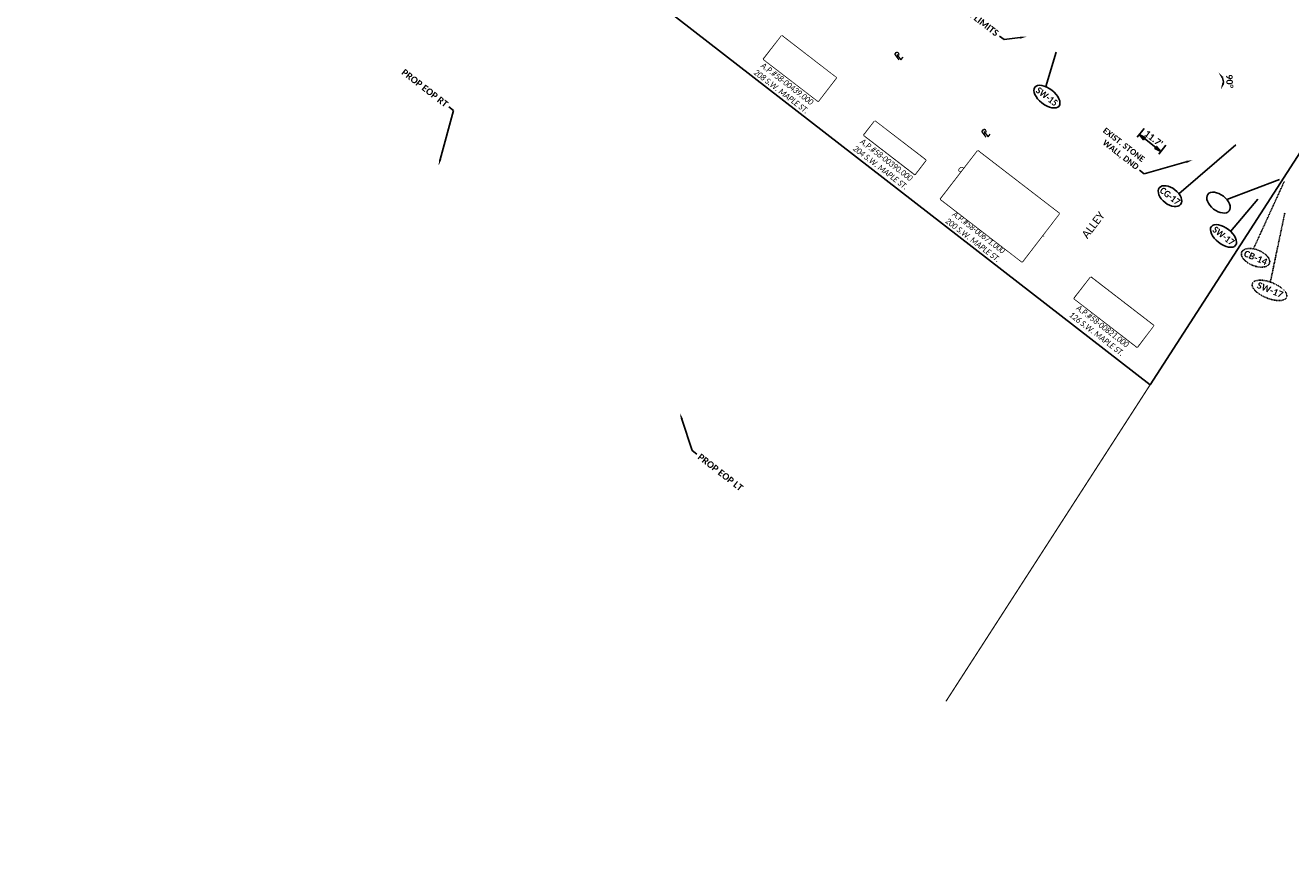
# Model space of a CAD drawing. Header units: feet. Extents: x 2204748 to 2209851, y 304262 to 307692.
# Tile 11 of 28: x 2206330 to 2206871, y 305408 to 305762. Entities that reach past the tile are written whole.
import ezdxf
from ezdxf import colors
from ezdxf.entities.mleader import LeaderData, LeaderLine
from ezdxf.math import Vec2, Vec3

# ---------------------------------------------------------------- set-up
doc = ezdxf.new("R2010")
doc.units = ezdxf.units.FT
doc.header["$MEASUREMENT"] = 0
doc.set_wipeout_variables(frame=1)
doc.linetypes.add('2', pattern=[0.1, 0.06, -0.04])
doc.linetypes.add('setbackex', pattern=[1.4000000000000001, 1.3, -0.1])
for name, color, linetype in [('0_Text+_Line_Mask', 9, 'Continuous'), ('DV_X_Owner_Labels', 7, 'setbackex'), ('DV_X_Text', 7, 'Continuous'), ('RW_X_Text', 7, 'Continuous'), ('SH_TextM', 7, 'Continuous')]:
    doc.layers.add(name, color=color, linetype=linetype)
doc.layers.add('SH_VPort', color=5, linetype='Continuous', plot=False)
doc.styles.add('Simplex Normal (0.14)', font='calibri.ttf', dxfattribs={"height": 0.14})
doc.styles.add('Slanted Normal (0.125) Font 31', font='calibrii.ttf', dxfattribs={"width": 0.9, "height": 0.125})
doc.styles.add('Slanted-Sub Title', font='calibriz.ttf', dxfattribs={"height": 0.17})
doc.styles.add('Straight Normal (0.14) Font 30', font='calibrib.ttf', dxfattribs={"height": 0.14})
doc.styles.add('Straight-Normal', font='calibrib.ttf', dxfattribs={"height": 0.14})
doc.dimstyles.new('Dec Straight 0', dxfattribs={"dimtxt": 0.14, "dimasz": 0.14, "dimexe": 0.07, "dimexo": 0.07, "dimgap": 0.05, "dimtad": 1, "dimdec": 0, "dimzin": 0, "dimdsep": 46, "dimtxsty": 'Straight Normal (0.14) Font 30', "dimcen": 0.07, "dimclrd": 9, "dimclre": 9, "dimclrt": 256, "dimadec": 0, "dimazin": 0, "dimtfac": 1, "dimtdec": 0, "dimtofl": 0, "dimtmove": 2, "dimatfit": 3, "dimfxl": 1, "dimtolj": 1, "dimtzin": 0, "dimlwd": 25, "dimlwe": 25, "dimarcsym": 0})
doc.dimstyles.new('Dec Straight 1', dxfattribs={"dimtxt": 0.14, "dimasz": 0.14, "dimexe": 0.07, "dimexo": 0.07, "dimgap": 0.05, "dimtad": 1, "dimdec": 1, "dimzin": 0, "dimdsep": 46, "dimtxsty": 'Straight Normal (0.14) Font 30', "dimblk": 'Dim1', "dimcen": 0, "dimclrd": 95, "dimclre": 95, "dimclrt": 256, "dimaunit": 1, "dimadec": 4, "dimazin": 0, "dimtfac": 1, "dimtdec": 1, "dimtofl": 0, "dimtmove": 0, "dimatfit": 3, "dimldrblk": 'Dim1', "dimfxl": 1, "dimtolj": 1, "dimtzin": 0, "dimlwd": 25, "dimlwe": 25, "dimarcsym": 0})

# ---------------------------------------------------------------- blocks, each defined once
blk = doc.blocks.new('PL')
at = {"layer": 'DV_X_Text', "char_height": 0.14, "attachment_point": 1, "style": 'Simplex Normal (0.14)'}
for s, insert, width in [('{\\Fsimplex|c0;\\Q15;P}', (-0.02809627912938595, 0.1064821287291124), 0.1522086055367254), ('{\\Fsimplex|c0;\\Q15;L}', (0.002277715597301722, 0.07165536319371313), 0.05119446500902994)]:
    blk.add_mtext(s, dxfattribs=dict(at, insert=insert, width=width))
blk = doc.blocks.new('Dim1')
h = blk.add_hatch(color=4)
h.dxf.hatch_style = 1
h.paths.add_polyline_path([(0, 0), (-1.000000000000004, -0.1999999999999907), (-1.000000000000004, 0.1999999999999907)])
at = {"color": 4}
blk.add_lwpolyline([(0, 0), (-1.000000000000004, -0.1999999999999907), (-1.000000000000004, 0.1999999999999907), (0, 0)], dxfattribs=at)
blk = doc.blocks.new('*D973')
at = {"layer": 'Defpoints', "color": 0, "transparency": 16777216}
for p in [(2206808.75666, 305718.6914599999), (2206815.141798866, 305707.7766752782), (2206818.030337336, 305711.5032419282)]:
    blk.add_point(p, dxfattribs=at)
at = {"layer": 'SH_TextM', "color": 95, "lineweight": 25, "transparency": 16777216}
for p, q in [((2206807.89897632, 305717.5849435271), (2206805.01043785, 305713.8583768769)), ((2206808.081154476, 305713.2495259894), (2206812.928765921, 305709.4920426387)), ((2206817.172653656, 305710.3967254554), (2206814.284115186, 305706.6701588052))]:
    blk.add_line(p, q, dxfattribs=at)
at = {"layer": 'SH_TextM', "color": 95, "lineweight": 25, "transparency": 16777216, "xscale": 2.8, "yscale": 2.8, "zscale": 2.8}
for p, rotation in [((2206805.86812153, 305714.9648933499), 142.2200000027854), ((2206815.141798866, 305707.7766752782), 322.2200000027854)]:
    blk.add_blockref('Dim1', p, dxfattribs=dict(at, rotation=rotation))
at = {"layer": 'SH_TextM', "transparency": 16777216, "insert": (2206811.985831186, 305713.2812883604), "char_height": 2.8, "attachment_point": 5, "rotation": 322.2200000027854, "style": 'Straight Normal (0.14) Font 30'}
blk.add_mtext("\\A1;11.7'", dxfattribs=at)
blk = doc.blocks.new('*D988')
at = {"color": 9, "lineweight": 25, "transparency": 16777216}
blk.add_arc((2206069.04495259, 306327.7967145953), 5.20241917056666, 353.6535339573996, 21.19677285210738, dxfattribs=at)
at = {"color": 9, "transparency": 16777216}
for points in [[(2206073.521761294, 306329.3981686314), (2206074.26903423, 306329.9573593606), (2206072.217825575, 306331.9195828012)], [(2206074.648304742, 306327.0471417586), (2206073.782674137, 306327.3961328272), (2206073.168516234, 306324.6247454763)]]:
    blk.add_solid(points, dxfattribs=at)
at = {"layer": 'Defpoints', "color": 0, "transparency": 16777216}
for p in [(2205670.067035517, 306634.7025225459), (2206093.440318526, 306359.4963379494), (2206073.854030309, 306329.7811381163), (2206069.04495259, 306327.7967145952), (2206842.800975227, 305732.6003212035)]:
    blk.add_point(p, dxfattribs=at)
at = {"transparency": 16777216, "insert": (2206076.883961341, 306328.1749237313), "char_height": 2.8, "attachment_point": 5, "rotation": 272.7622110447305, "style": 'Straight Normal (0.14) Font 30'}
blk.add_mtext('\\A1;90%%D', dxfattribs=at)
blk = doc.blocks.new('*D990')
at = {"color": 9, "lineweight": 25, "transparency": 16777216}
blk.add_arc((2206487.514613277, 306005.8972714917), 5.20241916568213, 353.6535339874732, 21.19677282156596, dxfattribs=at)
at = {"color": 9, "transparency": 16777216}
for points in [[(2206491.991421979, 306007.4987255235), (2206492.738694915, 306008.0579162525), (2206490.68748626, 306010.0201396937)], [(2206493.117965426, 306005.1476986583), (2206492.252334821, 306005.4966897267), (2206491.638176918, 306002.7253023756)]]:
    blk.add_solid(points, dxfattribs=at)
at = {"layer": 'Defpoints', "color": 0, "transparency": 16777216}
for p in [(2206088.536696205, 306312.8030794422), (2206511.909979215, 306037.5968948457), (2206487.514613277, 306005.8972714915), (2206492.323690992, 306007.8816950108), (2207261.270635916, 305410.7008780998)]:
    blk.add_point(p, dxfattribs=at)
at = {"transparency": 16777216, "insert": (2206495.353622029, 306006.2754806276), "char_height": 2.8, "attachment_point": 5, "rotation": 272.76221104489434, "style": 'Straight Normal (0.14) Font 30'}
blk.add_mtext('\\A1;90%%D', dxfattribs=at)
blk = doc.blocks.new('*D991')
at = {"color": 9, "lineweight": 25, "transparency": 16777216}
blk.add_arc((2206836.610294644, 305737.4188431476), 5.202419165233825, 353.6535339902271, 21.19677281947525, dxfattribs=at)
at = {"color": 9, "transparency": 16777216}
for points in [[(2206841.087103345, 305739.0202971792), (2206841.834376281, 305739.5794879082), (2206839.783167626, 305741.5417113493)], [(2206842.213646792, 305736.6692703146), (2206841.348016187, 305737.0182613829), (2206840.733858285, 305734.2468740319)]]:
    blk.add_solid(points, dxfattribs=at)
at = {"layer": 'Defpoints', "color": 0, "transparency": 16777216}
for p in [(2206437.632377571, 306044.3246510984), (2206861.005660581, 305769.1184665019), (2206836.610294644, 305737.4188431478), (2206841.419372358, 305739.4032666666), (2207610.366317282, 305142.222449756)]:
    blk.add_point(p, dxfattribs=at)
at = {"transparency": 16777216, "insert": (2206844.449303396, 305737.7970522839), "char_height": 2.8, "attachment_point": 5, "rotation": 272.7622110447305, "style": 'Straight Normal (0.14) Font 30'}
blk.add_mtext('\\A1;90%%D', dxfattribs=at)
blk = doc.blocks.new('*D992')
at = {"color": 9, "lineweight": 25, "transparency": 16777216}
blk.add_arc((2207085.078536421, 305614.8859760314), 5.202419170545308, 9.205480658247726, 36.74871955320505, dxfattribs=at)
at = {"color": 9, "transparency": 16777216}
for points in [[(2207088.96207023, 305617.6290830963), (2207089.532058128, 305618.3681533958), (2207087.02985328, 305619.708581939)], [(2207090.677706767, 305615.666172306), (2207089.75020016, 305615.7703001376), (2207089.901569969, 305612.9357164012)]]:
    blk.add_solid(points, dxfattribs=at)
at = {"layer": 'Defpoints', "color": 0, "transparency": 16777216}
for p in [(2206618.42298203, 305803.5845367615), (2207100.081686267, 305651.9656941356), (2207089.179495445, 305618.0871165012), (2207085.078536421, 305614.8859760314), (2207990.08487952, 305248.9342739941)]:
    blk.add_point(p, dxfattribs=at)
at = {"transparency": 16777216, "insert": (2207095.088845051, 305615.5546473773), "char_height": 2.8, "attachment_point": 5, "rotation": 337.98, "style": 'Straight Normal (0.14) Font 30'}
blk.add_mtext('\\A1;90%%D', dxfattribs=at)
blk = doc.blocks.new('*D993')
at = {"color": 9, "lineweight": 25, "transparency": 16777216}
blk.add_line((2206349.280251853, 306106.3150428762), (2206350.069548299, 306107.3411291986), dxfattribs=at)
blk.add_arc((2206352.139407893, 306110.0319491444), 4.794824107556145, 266.3846807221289, 288.4781861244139, dxfattribs=at)
at = {"color": 9, "transparency": 16777216}
for points in [[(2206351.672927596, 306104.8098163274), (2206352.001190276, 306105.6835180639), (2206349.215953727, 306106.2314552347)], [(2206353.388401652, 306105.8644593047), (2206353.929791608, 306105.1041909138), (2206355.939901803, 306107.1084949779)]]:
    blk.add_solid(points, dxfattribs=at)
at = {"layer": 'Defpoints', "color": 0, "transparency": 16777216}
for p in [(2205670.067035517, 306634.7025225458), (2206348.426657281, 306105.2053689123), (2206351.507869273, 306105.2788977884), (2206324.038240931, 306073.5003985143), (2206842.800975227, 305732.6003212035)]:
    blk.add_point(p, dxfattribs=at)
at = {"transparency": 16777216, "insert": (2206354.01815336, 306102.8276020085), "char_height": 2.8, "attachment_point": 5, "rotation": 14.616038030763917, "style": 'Straight Normal (0.14) Font 30'}
blk.add_mtext('\\A1;90%%D', dxfattribs=at)

msp = doc.modelspace()

# ---------------------------------------------------------------- linework, layer by layer
at = {"elevation": 1019.558}
msp.add_lwpolyline([(2206865.834230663, 305695.7281926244), (2206843.276042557, 305687.2351900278)], dxfattribs=at)
at = {"linetype": '2', "elevation": 1019.788}
msp.add_lwpolyline([(2206854.682681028, 305666.1563723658), (2206867.95320863, 305695.1443230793)], dxfattribs=at)
at = {"linetype": '2'}
msp.add_lwpolyline([(2206861.904472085, 305651.9309359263), (2206868.127700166, 305681.654872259)], dxfattribs=at)
at = {"layer": '0_Text+_Line_Mask'}
for points in [[(2206653.009582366, 305757.22114107), (2206676.334587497, 305739.2785650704), (2206668.598748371, 305729.2221223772), (2206645.27374324, 305747.1646983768)], [(2206692.821606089, 305720.7752474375), (2206714.591412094, 305704.0289960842), (2206709.949871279, 305697.995081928), (2206688.180065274, 305714.7413332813)], [(2206736.825630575, 305708.0422768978), (2206771.675551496, 305681.2342504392), (2206755.781847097, 305660.5727391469), (2206720.931926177, 305687.3807656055)], [(2206785.104846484, 305654.023622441), (2206811.996884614, 305633.337134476), (2206804.964235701, 305624.1948255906), (2206778.072197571, 305644.8813135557)]]:
    msp.add_lwpolyline(points, close=True, dxfattribs=at)
at = {"layer": 'SH_TextM'}
for points in [[(2206770.363953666, 305750.1692296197), (2206765.872396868, 305735.4815014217)], [(2206822.829644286, 305689.6952710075), (2206847.190028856, 305710.6480703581)], [(2206844.922307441, 305673.6276327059), (2206856.573626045, 305687.3233853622)]]:
    msp.add_lwpolyline(points, dxfattribs=at)
for centre, major_axis, ratio in [((2206766.382466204, 305731.2168278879), (-5.181034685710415, 4.015926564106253), 0.5254354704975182), ((2206819.00905794, 305688.6963128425), (-4.560485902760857, 3.534926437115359), 0.5969318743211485), ((2206839.723656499, 305685.8977411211), (-4.560485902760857, 3.534926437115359), 0.5969318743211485), ((2206841.893913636, 305671.6916899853), (-5.181034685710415, 4.015926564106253), 0.5254354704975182)]:
    msp.add_ellipse(centre, major_axis=major_axis, ratio=ratio, dxfattribs=at)
at = {"layer": 'SH_TextM', "linetype": '2'}
for centre, major_axis, ratio in [((2206855.582288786, 305662.3193454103, 1019.788), (-5.934021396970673, 2.399502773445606), 0.5381110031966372), ((2206861.548081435, 305648.4146162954), (-7.334526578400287, 2.965816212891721), 0.4353603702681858)]:
    msp.add_ellipse(centre, major_axis=major_axis, ratio=ratio, dxfattribs=at)
at = {"layer": 'SH_VPort', "elevation": -658.7264437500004}
msp.add_lwpolyline([(2206539.052348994, 306090.8557029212), (2206927.668163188, 305789.6315911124), (2206810.535105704, 305608.0833542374), (2206407.183746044, 305920.7292904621)], close=True, dxfattribs=at)
at = {"layer": 'SH_VPort', "color": 12, "const_width": 0.5}
msp.add_lwpolyline([(2206723.243952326, 305472.7880300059), (2207028.370651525, 305945.7135683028)], dxfattribs=at)

# ---------------------------------------------------------------- block references
at = {"layer": 'DV_X_Text', "xscale": 20, "yscale": 20, "zscale": 20}
for p, rotation in [((2206702.584617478, 305747.3820278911), 52.43476030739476), ((2206739.813458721, 305714.3855446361), 52.45389150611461)]:
    msp.add_blockref('PL', p, dxfattribs=dict(at, rotation=rotation))

# ---------------------------------------------------------------- texts
at = {"layer": 'DV_X_Owner_Labels', "char_height": 2.5, "attachment_point": 2, "rotation": 322.431, "style": 'Slanted Normal (0.125) Font 31'}
for s, insert, width in [('KYLE A. MILLER\\PANDREA M. MAST\\PO.R. 1556, PG. 2504\\PA.P.#58-00439.000\\P208 S.W. MAPLE ST.', (2206663.738941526, 305747.6128812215), 97.22299822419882), ('OWEN M. MILLER\\PD.V. 740, PG. 295\\PA.P.#58-00390.000\\P204 S.W. MAPLE ST.', (2206703.613339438, 305711.8010949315), 97.22299822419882), ('GLORIA J. SUNDHEIMER & DONNA D. MORGAN, CO-TRUSTEES OF THE ARLENE M. SIGRIST FAMILY IRREVOCABLE TRUST\\PO.R. 1514, PG. 1374\\PA.P.#58-00671.000\\P200 S.W. MAPLE ST.', (2206753.277709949, 305694.0234628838), 46.89385902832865), ('BRIAN C. GIBSON\\PO.R. 1640, PG. 1852\\PA.P.#58-00821.000\\P126 S.W. MAPLE ST.', (2206796.051646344, 305640.7080982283), 97.22299822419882)]:
    msp.add_mtext(s, dxfattribs=dict(at, insert=insert, width=width))
at = {"layer": 'RW_X_Text', "style": 'Slanted-Sub Title'}
msp.add_text('ALLEY', height=3.4, rotation=52.75173318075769, dxfattribs=at).set_placement((2206783.658304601, 305670.2633329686))
at = {"layer": 'SH_TextM', "char_height": 2.8, "style": 'Straight-Normal'}
for s, insert, width, attachment_point, rotation in [('{\\W0.9;SW-15}', (2206766.382466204, 305731.2168278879), 13.06872648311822, 5, 322.431), ('{\\W0.9;CG-17}', (2206819.00905794, 305688.6963128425), 13.06872648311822, 5, 322.431), ('{\\W0.9;SW-17}', (2206841.893913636, 305671.6916899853), 13.06872648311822, 5, 322.431), ('CB-14', (2206851.350419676, 305665.6687487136, 1019.788), 10.37303163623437, 1, 337.5433635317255), ('SW-17', (2206856.9457258, 305652.1345061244), 10.37303163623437, 1, 337.5433635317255)]:
    msp.add_mtext(s, dxfattribs=dict(at, insert=insert, width=width, attachment_point=attachment_point, rotation=rotation))

# ---------------------------------------------------------------- dimensions: what is measured, and where the dimension line sits
at = {"layer": 'SH_TextM'}
dim = msp.add_aligned_dim(p1=(2206808.75666, 305718.69146), p2=(2206818.030337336, 305711.5032419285), distance=-4.714971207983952, dimstyle='Dec Straight 1', override={"dimpost": "'"}, dxfattribs=at)
dim.commit()
dim.dimension.update_dxf_attribs({"geometry": '*D973', "text_midpoint": (2206811.985831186, 305713.2812883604)})

# ---------------------------------------------------------------- leaders
ml = msp.add_multileader_mtext('Standard', dxfattribs=at)
ml.set_content('CONST. LIMITS', color=256, style='Straight Normal (0.14) Font 30')
ml.set_leader_properties(color=256, linetype='Continuous', lineweight=-1)
ml.build(insert=Vec2(0, 0))
ml.multileader.update_dxf_attribs({"text_right_attachment_type": 3, "dogleg_length": 0.125, "arrow_head_size": 2.79999994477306})
ctx = ml.context
ctx.base_point, ctx.char_height, ctx.arrow_head_size, ctx.landing_gap_size, ctx.plane_origin, ctx.plane_x_axis, ctx.plane_y_axis = Vec3(2206723.196468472, 305774.9699195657, -658.7264437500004), 2.79999994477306, 2.79999994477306, 1.199999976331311, Vec3(2206757.665646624, 305756.780335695, -658.7264437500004), Vec3(0.7903689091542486, -0.6126312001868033), Vec3(0.6126312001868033, 0.7903689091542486)
ctx.right_attachment, ctx.text_align_type = 3, 2
notes = []
notes.append((ctx, [(0, (1, 1, 0), (2206748.157475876, 305755.5758022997, -658.7264437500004), (-0.7903689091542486, 0.6126312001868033), 2.499999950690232, [(0, [(2206757.665646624, 305756.780335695, -658.7264437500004)], 0, [])])]))
ctx.mtext.insert, ctx.mtext.text_direction, ctx.mtext.rotation, ctx.mtext.alignment, ctx.mtext.flow_direction = Vec3(2206746.128400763, 305758.9975706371, -658.7264437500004), Vec3(0.7903689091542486, -0.6126312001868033), 5.623799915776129, 3, 5
ml = msp.add_multileader_mtext('Standard', dxfattribs=at)
ml.set_content('PROP EOP RT', color=256, style='Straight Normal (0.14) Font 30')
ml.set_leader_properties(color=256, linetype='Continuous', lineweight=-1)
ml.build(insert=Vec2(0, 0))
ml.multileader.update_dxf_attribs({"text_right_attachment_type": 3, "dogleg_length": 0.125, "arrow_head_size": 2.79999994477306})
ctx = ml.context
ctx.base_point, ctx.char_height, ctx.arrow_head_size, ctx.landing_gap_size, ctx.plane_origin, ctx.plane_x_axis, ctx.plane_y_axis = Vec3(2206489.942468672, 305742.974926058, -658.7264437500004), 2.79999994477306, 2.79999994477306, 1.199999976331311, Vec3(2206506.299351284, 305701.699884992, -658.7264437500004), Vec3(0.7903689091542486, -0.6126312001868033), Vec3(0.6126312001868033, 0.7903689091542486)
ctx.right_attachment, ctx.text_align_type = 3, 2
notes.append((ctx, [(0, (1, 1, 0), (2206512.743215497, 305725.2552712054, -658.7264437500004), (-0.7903689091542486, 0.6126312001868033), 2.499999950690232, [(0, [(2206506.299351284, 305701.699884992, -658.7264437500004)], 0, [])])]))
ctx.mtext.insert, ctx.mtext.text_direction, ctx.mtext.rotation, ctx.mtext.alignment, ctx.mtext.flow_direction = Vec3(2206510.714140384, 305728.677039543, -658.7264437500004), Vec3(0.7903689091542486, -0.6126312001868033), 5.623799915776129, 3, 5
ml = msp.add_multileader_mtext('Standard', dxfattribs=at)
ml.set_content('EXIST. STONE WALL, DND', color=256, style='Straight Normal (0.14) Font 30')
ml.set_leader_properties(color=256, linetype='Continuous', lineweight=-1)
ml.build(insert=Vec2(0, 0))
ml.multileader.update_dxf_attribs({"text_right_attachment_type": 3, "dogleg_length": 0.125, "arrow_head_size": 2.79999994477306})
ctx = ml.context
ctx.base_point, ctx.char_height, ctx.arrow_head_size, ctx.landing_gap_size, ctx.plane_origin, ctx.plane_x_axis, ctx.plane_y_axis = Vec3(2206789.707822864, 305717.7214105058), 2.5, 2.79999994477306, 1.199999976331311, Vec3(2206817.460436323, 305699.4711378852), Vec3(0.7903689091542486, -0.6126312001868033), Vec3(0.6126312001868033, 0.7903689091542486)
ctx.right_attachment, ctx.text_align_type = 3, 2
notes.append((ctx, [(0, (1, 1, 0), (2206807.952265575, 305698.2666044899), (-0.7903689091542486, 0.6126312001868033), 2.499999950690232, [(0, [(2206828.683869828, 305704.0615345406)], 0, [])])]))
ctx.mtext.insert, ctx.mtext.text_direction, ctx.mtext.rotation, ctx.mtext.width, ctx.mtext.alignment, ctx.mtext.flow_direction = Vec3(2206808.538355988, 305705.0622550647), Vec3(0.7903689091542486, -0.6126312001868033), 5.623799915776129, 29.81439755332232, 3, 5
ml = msp.add_multileader_mtext('Standard', dxfattribs=at)
ml.set_content('PROP EOP LT', color=256, style='Straight Normal (0.14) Font 30')
ml.set_leader_properties(color=256, linetype='Continuous', lineweight=-1)
ml.build(insert=Vec2(0, 0))
ml.multileader.update_dxf_attribs({"text_right_attachment_type": 3, "dogleg_length": 0.125, "arrow_head_size": 2.79999994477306})
ctx = ml.context
ctx.base_point, ctx.char_height, ctx.arrow_head_size, ctx.landing_gap_size, ctx.plane_origin, ctx.plane_x_axis, ctx.plane_y_axis = Vec3(2206616.705386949, 305578.4698494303, -658.7264437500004), 2.79999994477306, 2.79999994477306, 1.199999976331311, Vec3(2206609.478081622, 305595.9885988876, -658.7264437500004), Vec3(0.7903689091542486, -0.6126312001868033), Vec3(0.6126312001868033, 0.7903689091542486)
ctx.right_attachment = 3
notes.append((ctx, [(0, (1, 1, 0), (2206614.729464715, 305580.0014274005, -658.7264437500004), (0.7903689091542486, -0.6126312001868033), 2.499999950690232, [(0, [(2206609.478081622, 305595.9885988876, -658.7264437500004)], 0, [])])]))
ctx.mtext.insert, ctx.mtext.text_direction, ctx.mtext.rotation, ctx.mtext.flow_direction = Vec3(2206618.526687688, 305578.860785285, -658.7264437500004), Vec3(0.7903689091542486, -0.6126312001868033), 5.623799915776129, 5
for ctx, leaders in notes:
    for number, flags, end, landing, length, lines in leaders:
        leader = LeaderData()
        leader.index, (leader.has_last_leader_line, leader.has_dogleg_vector, leader.attachment_direction) = number, flags
        leader.last_leader_point, leader.dogleg_vector, leader.dogleg_length = Vec3(end), Vec3(landing), length
        for number, points, colour, breaks in lines:
            line = LeaderLine()
            line.index, line.vertices, line.color, line.breaks = number, Vec3.list(points), colors.encode_raw_color(colour), breaks
            leader.lines.append(line)
        ctx.leaders.append(leader)

# ---------------------------------------------------------------- next in the draw order: wipeouts: each hides what was drawn before it
for points in [[(2206653.009582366, 305757.22114107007), (2206676.3345874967, 305739.2785650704), (2206668.5987483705, 305729.2221223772), (2206645.27374324, 305747.1646983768)], [(2206692.8216060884, 305720.77524743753), (2206714.591412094, 305704.0289960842), (2206709.949871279, 305697.995081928), (2206688.180065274, 305714.74133328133)], [(2206736.825630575, 305708.0422768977), (2206771.6755514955, 305681.23425043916), (2206755.7818470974, 305660.5727391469), (2206720.931926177, 305687.3807656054)], [(2206785.1048464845, 305654.023622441), (2206811.9968846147, 305633.33713447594), (2206804.9642357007, 305624.1948255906), (2206778.072197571, 305644.88131355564)]]:
    msp.add_wipeout(points).dxf.layer = '0_Text+_Line_Mask'

# ---------------------------------------------------------------- next in the draw order: dimensions: what is measured, and where the dimension line sits
for base, line1, line2, picture, middle in [((2206073.854030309, 306329.7811381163), ((2205670.067035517, 306634.7025225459), (2206842.800975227, 305732.6003212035)), ((2206093.440318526, 306359.4963379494), (2206069.044952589, 306327.7967145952)), '*D988', (2206076.883961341, 306328.1749237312)), ((2206351.507869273, 306105.2788977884), ((2205670.067035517, 306634.7025225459), (2206842.800975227, 305732.6003212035)), ((2206348.426657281, 306105.2053689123), (2206324.038240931, 306073.5003985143)), '*D993', (2206354.01815336, 306102.8276020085)), ((2206492.323690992, 306007.8816950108), ((2206088.536696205, 306312.8030794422), (2207261.270635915, 305410.7008780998)), ((2206511.909979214, 306037.5968948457), (2206487.514613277, 306005.8972714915)), '*D990', (2206495.353622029, 306006.2754806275)), ((2206841.419372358, 305739.4032666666), ((2206437.632377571, 306044.3246510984), (2207610.366317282, 305142.2224497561)), ((2206861.005660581, 305769.1184665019), (2206836.610294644, 305737.4188431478)), '*D991', (2206844.449303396, 305737.7970522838))]:
    dim = msp.add_angular_dim_2l(base=base, line1=line1, line2=line2, text='90%%D', dimstyle='Dec Straight 0', override={"dimscale": 0, "dimpost": "'"})
    dim.commit()
    dim.dimension.update_dxf_attribs({"geometry": picture, "text_midpoint": middle, "dimtype": 162})
dim = msp.add_angular_dim_2l(base=(2207089.179495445, 305618.0871165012), line1=((2206618.42298203, 305803.5845367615), (2207990.08487952, 305248.9342739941)), line2=((2207100.081686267, 305651.9656941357), (2207085.078536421, 305614.8859760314)), text='90%%D', dimstyle='Dec Straight 0', override={"dimscale": 0, "dimpost": "'"})
dim.commit()
dim.dimension.update_dxf_attribs({"geometry": '*D992', "text_midpoint": (2207095.08884505, 305615.5546473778), "dimtype": 162, "text_rotation": 337.9800000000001})

doc.saveas('drawing.dxf')
